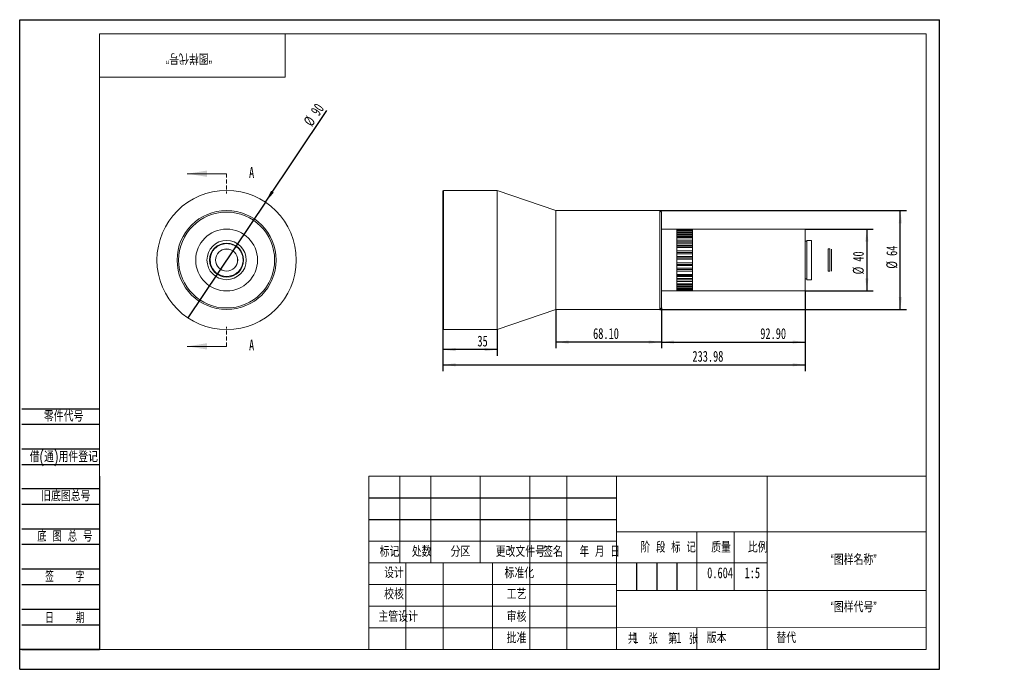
# Model space of a CAD drawing. Header units: millimetres. Extents: x 0 to 318, y 0 to 210.
import ezdxf

# ---------------------------------------------------------------- set-up
doc = ezdxf.new("R2010")
doc.units = ezdxf.units.MM
doc.linetypes.add('HIDDEN', pattern=[1.905, 1.27, -0.635])
doc.layers.add('图框', color=7, linetype='Continuous')
doc.layers.add('粗实线层', color=7, linetype='Continuous', lineweight=15)
doc.styles.add('SLDTEXTSTYLE0', font='TXT', dxfattribs={"width": 0.7, "bigfont": 'bigfont'})
doc.styles.add('SLDTEXTSTYLE1', font='TXT', dxfattribs={"width": 0.6, "bigfont": 'bigfont'})
doc.styles.add('SLDTEXTSTYLE2', font='TXT', dxfattribs={"width": 0.614286, "bigfont": 'bigfont'})
doc.styles.add('SLDTEXTSTYLE3', font='TXT', dxfattribs={"width": 0.62, "bigfont": 'bigfont'})
doc.styles.add('SLDTEXTSTYLE4', font='TXT', dxfattribs={"width": 0.566667, "bigfont": 'bigfont'})
doc.styles.add('SLDTEXTSTYLE5', font='TXT', dxfattribs={"width": 0.7})
doc.dimstyles.new('SLDDIMSTYLE0', dxfattribs={"dimtxt": 3.5, "dimasz": 4.08, "dimexe": 0, "dimexo": 0.0625, "dimgap": 0.875, "dimtad": 2, "dimlfac": 2, "dimrnd": 1e-09, "dimzin": 12, "dimdsep": 46, "dimtxsty": 'SLDTEXTSTYLE5', "dimblk1": 'NONE', "dimsah": 1, "dimcen": 0, "dimadec": 0, "dimazin": 3, "dimtfac": 1, "dimtmove": 0, "dimatfit": 3, "dimldrblk": 'NONE', "dimfxl": 1, "dimfrac": 2, "dimtolj": 1, "dimtzin": 12, "dimarcsym": 0})
doc.dimstyles.new('SLDDIMSTYLE1', dxfattribs={"dimtxt": 3.5, "dimasz": 4.08, "dimexe": 0, "dimexo": 0.0625, "dimgap": 0.875, "dimtad": 2, "dimlfac": 2, "dimrnd": 1e-09, "dimzin": 12, "dimdsep": 46, "dimtxsty": 'SLDTEXTSTYLE5', "dimsah": 1, "dimcen": 0.09, "dimadec": 0, "dimazin": 3, "dimtfac": 1, "dimtofl": 0, "dimtmove": 0, "dimatfit": 3, "dimfxl": 1, "dimfrac": 2, "dimtolj": 1, "dimtzin": 12, "dimarcsym": 0})
doc.dimstyles.new('SLDDIMSTYLE2', dxfattribs={"dimtxt": 3.5, "dimasz": 4.08, "dimexe": 0, "dimexo": 0.0625, "dimgap": 0.875, "dimtad": 2, "dimlfac": 2, "dimrnd": 1e-09, "dimzin": 12, "dimdsep": 46, "dimtxsty": 'SLDTEXTSTYLE5', "dimsah": 1, "dimcen": 0.09, "dimadec": 0, "dimazin": 3, "dimtfac": 1, "dimtmove": 0, "dimatfit": 0, "dimfxl": 1, "dimfrac": 2, "dimtolj": 1, "dimtzin": 12, "dimarcsym": 0})
doc.dimstyles.new('SLDDIMSTYLE3', dxfattribs={"dimtxt": 3.5, "dimasz": 4.08, "dimexe": 0, "dimexo": 0.0625, "dimgap": 0.875, "dimtad": 2, "dimlfac": 2, "dimrnd": 1e-09, "dimzin": 4, "dimdsep": 46, "dimtxsty": 'SLDTEXTSTYLE5', "dimsah": 1, "dimcen": 0.09, "dimadec": 0, "dimazin": 1, "dimtfac": 1, "dimtofl": 0, "dimtmove": 0, "dimatfit": 3, "dimfxl": 1, "dimfrac": 2, "dimtolj": 1, "dimtzin": 12, "dimarcsym": 0})

# ---------------------------------------------------------------- blocks, each defined once
blk = doc.blocks.new('_D')
at = {"layer": '图框'}
for q in [(99.17, 180.6), (54.3, 113.61)]:
    blk.add_line((79.35, 151), q, dxfattribs=at)
blk.add_solid([(79.35, 151), (82.04, 154.11), (81.19, 154.67)], dxfattribs=at)
at = {"layer": '图框', "char_height": 3.5, "attachment_point": 1, "rotation": 56.1895, "style": 'SLDTEXTSTYLE5'}
for s, insert in [('90', (93.72, 180.56)), ('%%c', (91.42, 177.15))]:
    blk.add_mtext(s, dxfattribs=dict(at, insert=insert))
blk = doc.blocks.new('_NONE')
blk = doc.blocks.new('_D_1')
at = {"layer": '图框'}
for p, q in [((253.68, 122.3), (253.68, 96.43)), ((136.69, 109.95), (136.69, 96.43)), ((136.69, 98.43), (253.68, 98.43))]:
    blk.add_line(p, q, dxfattribs=at)
for points in [[(136.69, 98.43), (140.77, 97.93), (140.77, 98.94)], [(253.68, 98.43), (249.6, 98.94), (249.6, 97.93)]]:
    blk.add_solid(points, dxfattribs=at)
at = {"layer": '图框', "insert": (217.25, 102.94), "char_height": 3.5, "attachment_point": 1, "style": 'SLDTEXTSTYLE5'}
blk.add_mtext('233.98', dxfattribs=at)
blk = doc.blocks.new('_D_2')
at = {"layer": '图框'}
for p, q in [((206.73, 148.3), (286.39, 148.3)), ((284.39, 116.3), (284.39, 148.3)), ((206.73, 116.3), (286.39, 116.3))]:
    blk.add_line(p, q, dxfattribs=at)
for points in [[(284.39, 148.3), (283.88, 144.22), (284.9, 144.22)], [(284.39, 116.3), (284.9, 120.38), (283.88, 120.38)]]:
    blk.add_solid(points, dxfattribs=at)
at = {"layer": '图框', "char_height": 3.5, "attachment_point": 1, "rotation": 90, "style": 'SLDTEXTSTYLE5'}
for s, insert in [('64', (279.88, 133.62)), ('%%c', (279.87, 129.5))]:
    blk.add_mtext(s, dxfattribs=dict(at, insert=insert))
blk = doc.blocks.new('_D_3')
at = {"layer": '图框'}
for p, q in [((253.68, 142.3), (275.59, 142.3)), ((273.59, 142.3), (273.59, 122.3)), ((253.68, 122.3), (275.59, 122.3))]:
    blk.add_line(p, q, dxfattribs=at)
for points in [[(273.59, 142.3), (273.08, 138.22), (274.1, 138.22)], [(273.59, 122.3), (274.1, 126.38), (273.08, 126.38)]]:
    blk.add_solid(points, dxfattribs=at)
at = {"layer": '图框', "char_height": 3.5, "attachment_point": 1, "rotation": 90, "style": 'SLDTEXTSTYLE5'}
for s, insert in [('40', (269.08, 131.78)), ('%%c', (269.06, 127.66))]:
    blk.add_mtext(s, dxfattribs=dict(at, insert=insert))
blk = doc.blocks.new('_D_4')
at = {"layer": '图框'}
for p, q in [((136.69, 109.95), (136.69, 101.35)), ((154.19, 109.8), (154.19, 101.35)), ((154.19, 103.35), (136.69, 103.35))]:
    blk.add_line(p, q, dxfattribs=at)
for points in [[(136.69, 103.35), (140.77, 102.84), (140.77, 103.86)], [(154.19, 103.35), (150.11, 103.86), (150.11, 102.84)]]:
    blk.add_solid(points, dxfattribs=at)
at = {"layer": '图框', "insert": (147.81, 107.86), "char_height": 3.5, "attachment_point": 1, "style": 'SLDTEXTSTYLE5'}
blk.add_mtext('35', dxfattribs=at)
blk = doc.blocks.new('_D_5')
at = {"layer": '图框'}
for p, q in [((173.18, 116.3), (173.18, 103.78)), ((207.23, 116.8), (207.23, 103.78)), ((207.23, 105.78), (173.18, 105.78))]:
    blk.add_line(p, q, dxfattribs=at)
for points in [[(173.18, 105.78), (177.26, 105.27), (177.26, 106.29)], [(207.23, 105.78), (203.15, 106.29), (203.15, 105.27)]]:
    blk.add_solid(points, dxfattribs=at)
at = {"layer": '图框', "insert": (185.17, 110.29), "char_height": 3.5, "attachment_point": 1, "style": 'SLDTEXTSTYLE5'}
blk.add_mtext('68.10', dxfattribs=at)
blk = doc.blocks.new('_D_6')
at = {"layer": '图框'}
for p, q in [((253.68, 122.3), (253.68, 103.78)), ((207.23, 116.8), (207.23, 103.78)), ((207.23, 105.78), (253.68, 105.78))]:
    blk.add_line(p, q, dxfattribs=at)
for points in [[(207.23, 105.78), (211.31, 105.27), (211.31, 106.29)], [(253.68, 105.78), (249.6, 106.29), (249.6, 105.27)]]:
    blk.add_solid(points, dxfattribs=at)
at = {"layer": '图框', "insert": (239.16, 110.29), "char_height": 3.5, "attachment_point": 1, "style": 'SLDTEXTSTYLE5'}
blk.add_mtext('92.90', dxfattribs=at)

msp = doc.modelspace()

# ---------------------------------------------------------------- linework, layer by layer
at = {"color": 7, "linetype": 'Continuous', "lineweight": 0}
for p, q in [((66.825, 160.2033), (54.125, 160.2033)), ((66.825, 104.4033), (54.125, 104.4033))]:
    msp.add_line(p, q, dxfattribs=at)
at = {"color": 7, "linetype": 'HIDDEN', "lineweight": 0}
for p, q in [((66.825, 160.2033), (66.825, 153.8533)), ((66.825, 104.4033), (66.825, 110.7533))]:
    msp.add_line(p, q, dxfattribs=at)
at = {"color": 7, "linetype": 'Continuous', "lineweight": 15}
for p, q in [((136.8375, 154.8033), (136.6875, 154.6533)), ((136.6875, 109.9533), (136.6875, 154.6533)), ((154.1875, 154.8033), (136.8375, 154.8033)), ((136.8375, 154.8033), (136.8375, 109.8033)), ((173.176, 148.3033), (154.1875, 154.8033)), ((154.1875, 132.3033), (154.1875, 154.8033)), ((206.7275, 148.3033), (173.176, 148.3033)), ((173.176, 132.3033), (173.176, 148.3033)), ((207.2275, 147.8033), (206.7275, 148.3033)), ((206.7275, 132.3033), (206.7275, 148.3033)), ((207.2275, 147.8033), (207.2275, 132.3033)), ((212.2275, 142.3033), (207.2275, 142.3033)), ((217.2275, 142.3033), (212.2275, 142.3033)), ((212.2275, 142.3033), (212.2275, 142.2638)), ((212.2275, 132.3033), (212.2275, 142.3033)), ((212.2275, 142.2638), (217.2275, 142.2638)), ((212.2275, 142.066), (217.2275, 142.066)), ((217.2275, 141.8818), (212.2275, 141.8818)), ((212.2275, 141.6959), (217.2275, 141.6959)), ((217.2275, 141.6943), (212.2275, 141.6943)), ((217.2275, 141.6267), (212.2275, 141.6267)), ((212.2275, 141.6267), (212.2275, 141.1656)), ((212.2275, 141.1656), (217.2275, 141.1656)), ((212.2275, 140.7864), (217.2275, 140.7864)), ((217.2275, 140.457), (212.2275, 140.457)), ((212.2275, 139.9807), (217.2275, 139.9807)), ((217.2275, 142.3033), (217.2275, 142.2638)), ((217.2275, 142.2638), (217.2275, 142.066)), ((217.2275, 142.066), (217.2275, 141.8818)), ((217.2275, 141.6959), (217.2275, 141.8818)), ((217.2275, 141.6943), (217.2275, 141.6267)), ((217.2275, 141.6267), (217.2275, 141.1656)), ((217.2775, 141.5533), (217.2275, 141.5533)), ((217.2275, 141.1656), (217.2275, 140.7864)), ((217.2275, 140.7864), (217.2275, 140.457)), ((217.2275, 139.9807), (217.2275, 140.457)), ((217.2275, 139.9807), (217.2275, 139.7892)), ((253.6775, 142.3033), (217.2775, 142.3033)), ((217.2775, 132.5472), (217.2775, 142.3033)), ((253.6775, 132.5472), (253.6775, 142.3033)), ((217.2275, 139.7892), (212.2275, 139.7892)), ((217.2275, 139.5332), (212.2275, 139.5332)), ((212.2275, 139.5332), (212.2275, 138.7182)), ((212.2275, 138.7182), (217.2275, 138.7182)), ((212.2275, 138.2153), (217.2275, 138.2153)), ((217.2275, 137.7909), (212.2275, 137.7909)), ((212.2275, 137.0968), (217.2275, 137.0968)), ((217.2275, 136.7619), (212.2275, 136.7619)), ((217.2275, 139.7892), (217.2275, 139.5332)), ((217.2275, 139.5332), (217.2275, 138.7182)), ((217.2275, 138.7182), (217.2275, 138.2153)), ((217.2275, 138.2153), (217.2275, 137.7909)), ((217.2275, 137.0968), (217.2275, 137.7909)), ((217.2275, 137.0968), (217.2275, 136.7619)), ((217.2275, 136.7619), (217.2275, 136.339)), ((254.1775, 138.4033), (253.6775, 138.4033)), ((255.6775, 138.6533), (254.1775, 138.6533)), ((254.1775, 132.4582), (254.1775, 138.6533)), ((255.6775, 132.4582), (255.6775, 138.6533)), ((217.2275, 136.339), (212.2275, 136.339)), ((212.2275, 136.339), (212.2275, 135.2942)), ((212.2275, 135.2942), (217.2275, 135.2942)), ((212.2275, 134.7441), (217.2275, 134.7441)), ((217.2275, 134.2894), (212.2275, 134.2894)), ((217.2275, 136.339), (217.2275, 135.2942)), ((217.2275, 135.2942), (217.2275, 134.7441)), ((217.2275, 134.7441), (217.2275, 134.2894)), ((217.2275, 133.4831), (217.2275, 134.2894)), ((261.6365, 135.8859), (261.1365, 135.8859)), ((261.1365, 132.2964), (261.1365, 135.8859)), ((261.6365, 132.2964), (261.6365, 135.8859)), ((262.1415, 135.8541), (262.1365, 135.8541)), ((262.1365, 135.8541), (262.1365, 132.2965)), ((262.1415, 135.8541), (262.1415, 132.2965)), ((154.1875, 109.8033), (154.1875, 132.3033)), ((173.176, 116.3033), (173.176, 132.3033)), ((206.7275, 116.3033), (206.7275, 132.3033)), ((207.2275, 132.3033), (207.2275, 116.8033)), ((212.2275, 133.4831), (217.2275, 133.4831)), ((217.2275, 133.0559), (212.2275, 133.0559)), ((217.2275, 132.5304), (212.2275, 132.5304)), ((212.2275, 132.5304), (212.2275, 131.4149)), ((212.2275, 122.3033), (212.2275, 132.3033)), ((212.2275, 131.4149), (217.2275, 131.4149)), ((212.2275, 130.9014), (217.2275, 130.9014)), ((217.2275, 130.4855), (212.2275, 130.4855)), ((217.2275, 133.4831), (217.2275, 133.0559)), ((217.2275, 133.0559), (217.2275, 132.5304)), ((217.2275, 132.5304), (217.2275, 131.4149)), ((217.2275, 131.4149), (217.2275, 130.9014)), ((217.2275, 130.9014), (217.2275, 130.4855)), ((217.2275, 129.6898), (217.2275, 130.4855)), ((217.2775, 122.3033), (217.2775, 132.5472)), ((253.6775, 122.3033), (253.6775, 132.5472)), ((254.1775, 125.9533), (254.1775, 132.4582)), ((255.6775, 125.9533), (255.6775, 132.4582)), ((261.1365, 128.7208), (261.1365, 132.2964)), ((261.6365, 128.7208), (261.6365, 132.2964)), ((262.1365, 132.2965), (262.1365, 128.7526)), ((262.1415, 132.2965), (262.1415, 128.7526)), ((212.2275, 129.6898), (217.2275, 129.6898)), ((217.2275, 129.2353), (212.2275, 129.2353)), ((217.2275, 128.6873), (212.2275, 128.6873)), ((212.2275, 128.6873), (212.2275, 127.6708)), ((212.2275, 127.6708), (217.2275, 127.6708)), ((212.2275, 127.2721), (217.2275, 127.2721)), ((217.2275, 129.6898), (217.2275, 129.2353)), ((217.2275, 129.2353), (217.2275, 128.6873)), ((217.2275, 128.6873), (217.2275, 127.6708)), ((217.2275, 127.6708), (217.2275, 127.2721)), ((217.2275, 127.2721), (217.2275, 126.9584)), ((261.1365, 128.7208), (261.6365, 128.7208)), ((262.1365, 128.7526), (262.1415, 128.7526)), ((217.2275, 126.9584), (212.2275, 126.9584)), ((212.2275, 126.2943), (217.2275, 126.2943)), ((217.2275, 125.8818), (212.2275, 125.8818)), ((217.2275, 125.3947), (212.2275, 125.3947)), ((212.2275, 125.3947), (212.2275, 124.632)), ((212.2275, 124.632), (217.2275, 124.632)), ((212.2275, 124.4088), (217.2275, 124.4088)), ((217.2275, 124.245), (212.2275, 124.245)), ((217.2275, 126.2943), (217.2275, 126.9584)), ((217.2275, 126.2943), (217.2275, 125.8818)), ((217.2275, 125.8818), (217.2275, 125.3947)), ((217.2275, 125.3947), (217.2275, 124.632)), ((217.2275, 124.632), (217.2275, 124.4088)), ((217.2275, 124.4088), (217.2275, 124.245)), ((217.2275, 123.8137), (217.2275, 124.245)), ((253.6775, 126.2033), (254.1775, 126.2033)), ((254.1775, 125.9533), (255.6775, 125.9533)), ((207.2275, 122.3033), (212.2275, 122.3033)), ((212.2275, 123.8137), (217.2275, 123.8137)), ((217.2275, 123.5059), (212.2275, 123.5059)), ((217.2275, 123.1538), (212.2275, 123.1538)), ((212.2275, 123.1538), (212.2275, 122.7611)), ((212.2275, 122.7611), (217.2275, 122.7611)), ((212.2275, 122.7153), (217.2275, 122.7153)), ((212.2275, 122.6256), (217.2275, 122.6256)), ((217.2275, 122.4693), (212.2275, 122.4693)), ((217.2275, 122.3059), (212.2275, 122.3059)), ((212.2275, 122.3059), (212.2275, 122.3033)), ((212.2275, 122.3033), (217.2275, 122.3033)), ((217.2275, 123.8137), (217.2275, 123.5059)), ((217.2275, 123.5059), (217.2275, 123.1538)), ((217.2275, 123.1538), (217.2275, 122.7611)), ((217.2275, 123.0533), (217.2775, 123.0533)), ((217.2275, 122.7611), (217.2275, 122.7153)), ((217.2275, 122.6256), (217.2275, 122.7153)), ((217.2275, 122.6256), (217.2275, 122.4693)), ((217.2275, 122.4693), (217.2275, 122.3059)), ((217.2275, 122.3059), (217.2275, 122.3033)), ((217.2775, 122.3033), (253.6775, 122.3033)), ((154.1875, 109.8033), (173.176, 116.3033)), ((173.176, 116.3033), (206.7275, 116.3033)), ((206.7275, 116.3033), (207.2275, 116.8033)), ((136.6875, 109.9533), (136.8375, 109.8033)), ((136.8375, 109.8033), (154.1875, 109.8033))]:
    msp.add_line(p, q, dxfattribs=at)
for radius in [22.5, 16, 15.5, 10, 6.35, 5.5, 3.5826, 3.5508]:
    msp.add_circle((66.825, 132.3033), radius, dxfattribs=at)
msp.add_arc((73.0428, 125.7965), 1, 281.75777, 313.698724, dxfattribs=at)
msp.add_open_spline([(61.525, 132.2931), (61.5393, 132.5911), (61.5678, 133.187), (61.7979, 134.0565), (62.1627, 134.8751), (62.66, 135.6222), (63.2772, 136.2732), (63.9932, 136.8138), (64.7913, 137.2237), (65.6459, 137.4969), (66.5346, 137.6196), (67.4314, 137.5944), (68.3107, 137.416), (69.1486, 137.0954), (69.9192, 136.636), (70.6038, 136.0562), (71.1789, 135.3676), (71.633, 134.5938), (71.9478, 133.7537), (72.1201, 132.8732), (72.1391, 131.9762), (72.0103, 131.0884), (71.7312, 130.2357), (71.3158, 129.4405), (70.7703, 128.7283), (70.115, 128.1154), (69.3645, 127.6239), (68.5433, 127.2625), (67.6724, 127.0471), (66.7779, 126.9778), (65.8848, 127.0629), (65.0178, 127.2936), (64.2032, 127.6695), (63.4614, 128.1742), (62.8173, 128.7986), (62.2838, 129.5203), (61.8849, 130.3228), (61.5894, 131.2508), (61.548, 131.9211), (61.525, 132.2931)], degree=3, knots=[0, 0, 0, 0, 0.02684753, 0.05369505, 0.08054258, 0.1073901, 0.13423763, 0.16108515, 0.18793268, 0.2147802, 0.24162773, 0.26847525, 0.29532278, 0.3221703, 0.34901783, 0.37586535, 0.40271288, 0.4295604, 0.45640793, 0.48325545, 0.51010298, 0.5369505, 0.56379803, 0.59064556, 0.61749308, 0.64434061, 0.67118813, 0.69803566, 0.72488318, 0.75173071, 0.77857823, 0.80542576, 0.83227328, 0.85912081, 0.88596833, 0.91281586, 0.93966338, 0.96651091, 1, 1, 1, 1], dxfattribs=at)
at = {"color": 7, "linetype": 'Continuous', "lineweight": 0}
for points in [[(54.125, 160.2033), (60.475, 159.1873), (60.475, 161.2193)], [(54.125, 104.4033), (60.475, 103.3873), (60.475, 105.4193)]]:
    msp.add_solid(points, dxfattribs=at)
at = {"layer": '图框'}
for p, q in [((-0.0066, -0.0006), (-0.0066, 209.9994)), ((-0.0066, 209.9994), (296.9934, 209.9994)), ((296.9934, -0.0006), (296.9934, 209.9994)), ((0.7262, 84.2206), (25.7262, 84.2206)), ((0.7262, 79.2206), (25.7262, 79.2206)), ((0.7262, 71.2206), (25.7262, 71.2206)), ((0.7262, 66.2206), (25.7262, 66.2206)), ((25.7262, 62.43), (25.7262, 6.43)), ((0.7262, 58.43), (25.7262, 58.43)), ((112.7262, 55.43), (192.7262, 55.43)), ((0.7262, 53.43), (25.7262, 53.43)), ((112.7262, 48.43), (192.7262, 48.43)), ((0.7262, 45.43), (25.7262, 45.43)), ((0.7262, 40.43), (25.7262, 40.43)), ((0.7262, 32.43), (25.7262, 32.43)), ((199.2262, 34.43), (199.2262, 25.43)), ((205.7262, 34.43), (205.7262, 25.43)), ((212.2262, 34.43), (212.2262, 25.43)), ((0.7262, 27.43), (25.7262, 27.43)), ((0.7262, 19.43), (25.7262, 19.43)), ((0.7262, 14.43), (25.7262, 14.43)), ((25.7262, 6.43), (-0.0066, 6.43)), ((0.7262, 6.43), (25.7262, 6.43)), ((241.4181, 6.4404), (241.4181, 6.43)), ((-0.0066, -0.0006), (296.9934, -0.0006))]:
    msp.add_line(p, q, dxfattribs=at)
at = {"layer": '图框', "linetype": 'Continuous', "lineweight": 15}
for p, q in [((25.7262, 6.43), (25.7262, 205.43)), ((25.7262, 205.43), (292.7262, 205.43)), ((292.7262, 6.43), (292.7262, 205.43)), ((25.7262, 6.43), (292.7262, 6.43))]:
    msp.add_line(p, q, dxfattribs=at)
at = {"layer": '图框', "lineweight": 15}
for p, q in [((112.7262, 62.43), (292.7262, 62.43)), ((112.7262, 62.43), (112.7262, 6.43)), ((122.7262, 62.43), (122.7262, 34.43)), ((132.7262, 62.43), (132.7262, 34.43)), ((148.7262, 62.43), (148.7262, 34.43)), ((164.7262, 62.43), (164.7262, 6.43)), ((176.7262, 62.43), (176.7262, 6.43)), ((192.7262, 62.43), (192.7262, 6.43)), ((241.3877, 62.43), (241.4181, 6.4404)), ((112.7262, 41.43), (192.7262, 41.43)), ((192.7262, 44.43), (292.7262, 44.43)), ((218.7262, 44.43), (218.7262, 25.43)), ((230.7262, 44.43), (230.7262, 25.43)), ((112.7262, 34.43), (192.7262, 34.43)), ((124.7262, 34.43), (124.7262, 6.43)), ((136.7262, 34.43), (136.7262, 6.43)), ((152.7262, 34.43), (152.7262, 6.43)), ((192.7262, 34.43), (241.4029, 34.43)), ((112.7262, 27.43), (192.7262, 27.43)), ((192.7262, 25.43), (292.7262, 25.43)), ((112.7262, 20.43), (192.7262, 20.43)), ((112.7262, 13.43), (192.7262, 13.4517)), ((192.7262, 13.4517), (292.7262, 13.4787)), ((218.7262, 13.4587), (218.7262, 6.43)), ((112.7262, 6.43), (292.7262, 6.43))]:
    msp.add_line(p, q, dxfattribs=at)
at = {"layer": '粗实线层'}
for p, q in [((85.7262, 191.43), (85.7262, 205.43)), ((25.7262, 191.43), (85.7262, 191.43))]:
    msp.add_line(p, q, dxfattribs=at)

# ---------------------------------------------------------------- texts
at = {"color": 7, "linetype": 'Continuous', "char_height": 3.5, "attachment_point": 1, "style": 'SLDTEXTSTYLE5'}
for insert in [(74.0558, 162.3683), (74.0558, 106.5683)]:
    msp.add_mtext('A', dxfattribs=dict(at, insert=insert))
at = {"layer": '图框', "insert": (54.6359, 195.6547), "char_height": 3.5, "attachment_point": 2, "rotation": 180, "style": 'SLDTEXTSTYLE0'}
msp.add_mtext('\\M+18167图样\\M+191E3\\M+18D86\\M+18168', dxfattribs=at)
at = {"layer": '图框', "char_height": 3.5}
for s, insert, attachment_point, style in [('\\M+197EB\\M+18C8F\\M+191E3\\M+18D86', (7.8098, 83.5791), 1, 'SLDTEXTSTYLE0'), ('\\M+18ED8(\\M+192CA)\\M+19770\\M+18C8F\\M+1936F记', (3.2223, 70.4725), 1, 'SLDTEXTSTYLE0'), ('\\M+18B8C\\M+192EA图总\\M+18D86', (6.9202, 57.8238), 1, 'SLDTEXTSTYLE0'), ('\\M+192EA 图 总 \\M+18D86', (5.6734, 44.7655), 1, 'SLDTEXTSTYLE2'), ('阶 \\M+19269 标 记', (209.4498, 41.2354), 2, 'SLDTEXTSTYLE2'), ('质\\M+197CA', (226.4983, 41.2354), 2, 'SLDTEXTSTYLE0'), ('\\M+194E4\\M+197E1', (238.3455, 41.2354), 2, 'SLDTEXTSTYLE0'), ('\\M+18D58\\M+189FC\\M+195B6\\M+18C8F\\M+18D86', (161.6629, 39.8472), 2, 'SLDTEXTSTYLE0'), ('标记', (119.4235, 39.8472), 2, 'SLDTEXTSTYLE0'), ('处\\M+19094', (129.8134, 39.8472), 2, 'SLDTEXTSTYLE0'), ('\\M+195AA\\M+18BE6', (142.3348, 39.8472), 2, 'SLDTEXTSTYLE0'), ('签\\M+196BC', (172.2027, 39.8472), 2, 'SLDTEXTSTYLE0'), ('\\M+1944E \\M+18C8E \\M+193FA', (187.3152, 39.8472), 2, 'SLDTEXTSTYLE3'), ('\\M+18167图样\\M+196BC\\M+18FCC\\M+18168', (269.2879, 37.2207), 2, 'SLDTEXTSTYLE0'), ('签    \\M+18E9A', (14.5359, 31.7635), 2, 'SLDTEXTSTYLE4'), ('设计', (120.8732, 32.9882), 2, 'SLDTEXTSTYLE0'), ('标\\M+18F79\\M+189BB', (161.3393, 32.9217), 2, 'SLDTEXTSTYLE0'), ('0.604', (226.1841, 32.9506), 2, 'SLDTEXTSTYLE5'), ('1:5', (236.5844, 32.9506), 2, 'SLDTEXTSTYLE5'), ('\\M+18D5A\\M+18A6A', (120.8732, 26.109), 2, 'SLDTEXTSTYLE0'), ('\\M+18D48艺', (160.4619, 26.0727), 2, 'SLDTEXTSTYLE0'), ('\\M+18167图样\\M+191E3\\M+18D86\\M+18168', (269.2903, 21.9196), 2, 'SLDTEXTSTYLE0'), ('\\M+18EE5\\M+18AC7设计', (122.2323, 18.8293), 2, 'SLDTEXTSTYLE0'), ('审\\M+18A6A', (160.4619, 18.8293), 2, 'SLDTEXTSTYLE0'), ('\\M+193FA    \\M+18AFA', (14.5359, 18.4135), 2, 'SLDTEXTSTYLE4'), ('\\M+194E1\\M+18F79', (160.4643, 11.9529), 2, 'SLDTEXTSTYLE0'), ('\\M+18BA4  张', (201.2074, 11.6918), 2, 'SLDTEXTSTYLE1'), ('1', (198.1188, 11.9615), 1, 'SLDTEXTSTYLE5'), ('\\M+194C5\\M+1967B', (225.0651, 11.9615), 2, 'SLDTEXTSTYLE0'), ('\\M+191E6  张', (214.2349, 11.6918), 2, 'SLDTEXTSTYLE1'), ('1', (212.0212, 11.9615), 1, 'SLDTEXTSTYLE5'), ('\\M+191D6\\M+191E3', (244.3668, 11.9615), 1, 'SLDTEXTSTYLE0')]:
    msp.add_mtext(s, dxfattribs=dict(at, insert=insert, attachment_point=attachment_point, style=style))

# ---------------------------------------------------------------- dimensions: what is measured, and where the dimension line sits
at = {"layer": '图框'}
dim = msp.add_diameter_dim_2p(p1=(54.3049, 113.6085), p2=(79.3451, 150.9982), dimstyle='SLDDIMSTYLE0', dxfattribs=at)
dim.commit()
dim.dimension.update_dxf_attribs({"geometry": '_D', "text_midpoint": (97.2084, 177.6716), "dimtype": 163})
for base, p1, p2, dimstyle, picture, middle in [((284.3915, 148.3033), (206.7275, 116.3033), (206.7275, 148.3033), 'SLDDIMSTYLE1', '_D_2', (284.3915, 133.0955)), ((273.588, 122.3033), (253.6775, 142.3033), (253.6775, 122.3033), 'SLDDIMSTYLE2', '_D_3', (273.588, 131.256))]:
    dim = msp.add_linear_dim(base=base, p1=p1, p2=p2, angle=90, text='%%c<>', dimstyle=dimstyle, dxfattribs=at)
    dim.commit()
    dim.dimension.update_dxf_attribs({"geometry": picture, "text_midpoint": middle, "dimtype": 160})
for base, p1, p2, dimstyle, picture, middle in [((253.6775, 98.4332), (136.6875, 109.9533), (253.6775, 122.3033), 'SLDDIMSTYLE1', '_D_1', (221.8485, 98.4332)), ((253.6775, 105.7803), (207.2275, 116.8033), (253.6775, 122.3033), 'SLDDIMSTYLE3', '_D_6', (242.989, 105.7803)), ((173.176, 105.7803), (207.2275, 116.8033), (173.176, 116.3033), 'SLDDIMSTYLE3', '_D_5', (189.0028, 105.7803)), ((136.6875, 103.3512), (154.1875, 109.8033), (136.6875, 109.9533), 'SLDDIMSTYLE2', '_D_4', (149.3419, 103.3512))]:
    dim = msp.add_linear_dim(base=base, p1=p1, p2=p2, dimstyle=dimstyle, dxfattribs=at)
    dim.commit()
    dim.dimension.update_dxf_attribs({"geometry": picture, "text_midpoint": middle, "dimtype": 160})

doc.saveas('drawing.dxf')
